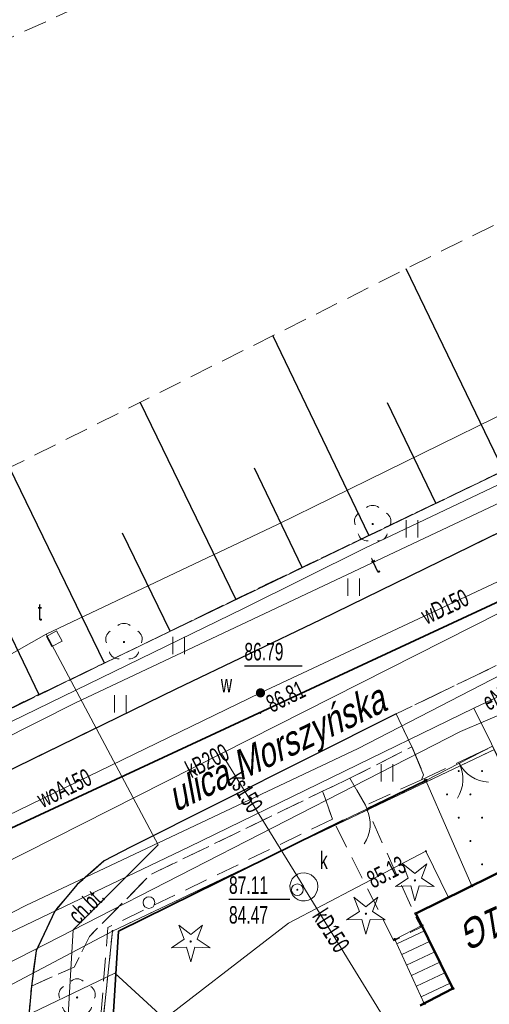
# Model space of a CAD drawing. Header units: metres. Extents: x 7504240 to 7504745, y 5782869 to 5783359.
# Tile 66 of 93: x 7504569 to 7504589, y 5783026 to 5783068. Entities that reach past the tile are written whole.
import ezdxf
from ezdxf.enums import TextEntityAlignment as Align

# ---------------------------------------------------------------- set-up
doc = ezdxf.new("R2010")
doc.units = ezdxf.units.M
doc.header["$MEASUREMENT"] = 0
for name, pattern in [('1.0_0.5', [1.5, 1, -0.5]), ('1.5_0.5', [2, 1.5, -0.5]), ('219-500', [0]), ('egug-500', [1, 0.5, -0.5]), ('l219_500', [0]), ('l32_500', [0]), ('otob_500', [0]), ('otof_500', [0])]:
    doc.linetypes.add(name, pattern=pattern)
doc.layers.get('0').update_dxf_attribs({"color": 2, "linetype": 'CONTINUOUS', "lineweight": 5})
for name, color, linetype in [('000 Inne (niezydentyfikowane)', 7, 'CONTINUOUS'), ('203-punkt graniczny', 7, 'CONTINUOUS'), ('216-obręb ewidencyjny', 7, 'CONTINUOUS'), ('218-kontur użytku gruntowego', 7, 'CONTINUOUS'), ('219-działka ewidencyjna', 7, 'CONTINUOUS'), ('312-budynek ewidencyjny', 7, 'CONTINUOUS'), ('352-schody', 7, 'CONTINUOUS'), ('994-Nazwa ulicy', 7, 'CONTINUOUS'), ('Adres nieruchomości (na budynku)', 7, 'CONTINUOUS'), ('brama', 7, 'CONTINUOUS'), ('chodnik', 7, 'CONTINUOUS'), ('chodnik-Atr17', 7, 'CONTINUOUS'), ('drzewo iglaste', 7, 'CONTINUOUS'), ('drzewo liściaste', 7, 'CONTINUOUS'), ('furtka', 7, 'CONTINUOUS'), ('jezdnia', 7, 'CONTINUOUS'), ('komora podziemna', 7, 'CONTINUOUS'), ('krawężnik', 7, 'CONTINUOUS'), ('ogrodzenie trwałe', 7, 'CONTINUOUS'), ('pikieta sztuczna', 7, 'CONTINUOUS'), ('pikieta sztuczna-Atr2', 7, 'CONTINUOUS'), ('przewód elektroenergetyczny podziemny', 7, 'CONTINUOUS'), ('przewód elektroenergetyczny podziemny-Atr1', 7, 'CONTINUOUS'), ('przewód gazowy', 7, 'CONTINUOUS'), ('przewód kanalizacyjny', 7, 'CONTINUOUS'), ('przewód kanalizacyjny-Atr1', 7, 'CONTINUOUS'), ('przewód telekomunikacyjny podziemny', 7, 'CONTINUOUS'), ('przewód telekomunikacyjny podziemny-Atr1', 7, 'CONTINUOUS'), ('przewód wodociągowy', 7, 'CONTINUOUS'), ('przewód wodociągowy-Atr1', 7, 'CONTINUOUS'), ('Punkt budynku', 7, 'CONTINUOUS'), ('rzędna', 7, 'CONTINUOUS'), ('rzędna-Atr2', 7, 'CONTINUOUS'), ('rzędna-Atr3', 7, 'CONTINUOUS'), ('skarpa nieumocniona', 7, 'CONTINUOUS'), ('słup przewodów napowietrznych', 7, 'CONTINUOUS'), ('trawnik', 7, 'CONTINUOUS'), ('wjazd do podziemia', 7, 'CONTINUOUS'), ('właz do komory lub kanału - kwadratowy', 7, 'CONTINUOUS'), ('właz do komory lub kanału - kwadratowy-Atr17', 7, 'CONTINUOUS'), ('właz do komory lub kanału - okrągły', 7, 'CONTINUOUS'), ('właz do komory lub kanału - okrągły-Atr17', 7, 'CONTINUOUS'), ('zasuwa lub zawór', 7, 'CONTINUOUS'), ('zasuwa lub zawór-Atr17', 7, 'CONTINUOUS')]:
    doc.layers.add(name, color=color, linetype=linetype)
doc.styles.get("Standard").update_dxf_attribs({"font": 'Working1250', "width": 0.75})
doc.linetypes.add('902-500', pattern='A,3.75,0,[1,ksztalty.shx,S=0.5,R=0,X=0,Y=0],3.75', length=7.5)

# ---------------------------------------------------------------- blocks, each defined once
blk = doc.blocks.new('US22A')
at = {"color": 0, "linetype": 'Continuous', "lineweight": 0}
blk.add_lwpolyline([(-0.25, -0.25), (0.25, -0.25), (0.25, 0.25), (-0.25, 0.25)], close=True, dxfattribs=at)
blk = doc.blocks.new('OP021')
at = {"linetype": 'Continuous', "lineweight": 13}
h = blk.add_hatch(color=0, dxfattribs=at)
edge = h.paths.add_edge_path()
edge.add_arc((0, 0), 0.05, 0, 360)
at = {"color": 0, "linetype": 'Continuous', "lineweight": 13}
for centre, start, end in [((-0.38, 0.124), 121.308, 202.548), ((0, 0.4), 49.272, 130.728), ((0.38, 0.124), 337.452, 58.692), ((-0.235, -0.324), 193.221, 274.871), ((0.235, -0.324), 265.129, 346.779)]:
    blk.add_arc(centre, 0.4, start, end, dxfattribs=at)
blk = doc.blocks.new('US15')
at = {"color": 0, "linetype": 'Continuous', "lineweight": 13}
blk.add_circle((0, 0), 0.25, dxfattribs=at)
blk = doc.blocks.new('OP011')
at = {"linetype": 'Continuous', "lineweight": 13}
h = blk.add_hatch(color=0, dxfattribs=at)
edge = h.paths.add_edge_path()
edge.add_arc((0, 0), 0.05, 0, 360)
at = {"color": 0, "linetype": 'Continuous', "lineweight": 13}
for p, q in [((-0.283, 0.093), (-0.512, 0.706)), ((-0.512, 0.706), (0, 0.299)), ((0, 0.299), (0.512, 0.706)), ((0.512, 0.706), (0.283, 0.093)), ((-0.828, -0.268), (-0.283, 0.093)), ((0.283, 0.093), (0.828, -0.268)), ((-0.175, -0.24), (-0.828, -0.268)), ((0, -0.87), (-0.175, -0.24)), ((0.175, -0.24), (0, -0.87)), ((0.828, -0.268), (0.175, -0.24))]:
    blk.add_line(p, q, dxfattribs=at)
blk = doc.blocks.new('PW01')
at = {"linetype": 'Continuous', "lineweight": 13}
h = blk.add_hatch(color=0, dxfattribs=at)
edge = h.paths.add_edge_path()
edge.add_arc((0, 0), 0.045, 0, 360)
blk = doc.blocks.new('US25')
at = {"linetype": 'Continuous', "lineweight": 0}
h = blk.add_hatch(color=0, dxfattribs=at)
edge = h.paths.add_edge_path()
edge.add_arc((0, 0), 0.2, 0, 360)
blk = doc.blocks.new('US22')
at = {"color": 0, "linetype": 'Continuous', "lineweight": 13}
blk.add_circle((0, 0), 0.25, dxfattribs=at)
blk = doc.blocks.new('TU04')
at = {"color": 0, "linetype": 'Continuous', "lineweight": 13}
for p, q in [((0, 0), (0, 0.75)), ((0.5, 0), (0.5, 0.75))]:
    blk.add_line(p, q, dxfattribs=at)
blk = doc.blocks.new('OK02')
at = {"color": 0, "linetype": 'Continuous', "lineweight": 0}
for centre, start, end in [((-1.5, 0), 0, 60), ((1.5, 0), 120, 180)]:
    blk.add_arc(centre, 1.5, start, end, dxfattribs=at)
blk = doc.blocks.new('OK04')
at = {"color": 0, "linetype": 'Continuous', "lineweight": 0}
blk.add_arc((1.5, 0.001), 1.5, 120, 180, dxfattribs=at)
blk = doc.blocks.new('203')
at = {"linetype": 'Continuous', "lineweight": 0}
h = blk.add_hatch(color=0, dxfattribs=at)
edge = h.paths.add_edge_path()
edge.add_arc((0, 0), 0.045, 0, 360)
blk = doc.blocks.new('PUNKTBUD')
at = {"color": 0}
blk.add_circle((0, 0), 0.045, dxfattribs=at)
blk = doc.blocks.new('PW02')
at = {"linetype": 'Continuous', "lineweight": 13}
h = blk.add_hatch(color=0, dxfattribs=at)
edge = h.paths.add_edge_path()
edge.add_arc((0, 0), 0.045, 0, 360)

msp = doc.modelspace()

# ---------------------------------------------------------------- linework, layer by layer
at = {"layer": '000 Inne (niezydentyfikowane)', "color": 7, "linetype": 'Continuous', "lineweight": 25, "flags": 128}
for points in [[(7504590.09, 5783048.87), (7504585.93, 5783057.52)], [(7504584.33, 5783046.1), (7504580.21, 5783054.66)], [(7504578.63, 5783043.36), (7504574.52, 5783051.8)], [(7504587.2, 5783047.48), (7504585.13, 5783051.78)], [(7504573, 5783040.62), (7504568.92, 5783049)], [(7504581.47, 5783044.72), (7504579.42, 5783048.98)], [(7504575.81, 5783041.99), (7504573.76, 5783046.19)], [(7504570.2, 5783039.26), (7504568.16, 5783043.46)]]:
    msp.add_lwpolyline(points, dxfattribs=at)
at = {"layer": '216-obręb ewidencyjny', "color": 7, "linetype": 'l32_500', "lineweight": 35, "flags": 128}
msp.add_lwpolyline([(7504628.61, 5783061.26), (7504478.44, 5782991.44)], dxfattribs=at)
at = {"layer": '218-kontur użytku gruntowego', "color": 3, "linetype": 'egug-500', "lineweight": 18, "flags": 128}
for points in [[(7504478.44, 5782991.44), (7504628.61, 5783061.26)], [(7504567.29, 5783037.88), (7504611.69, 5783059.25)], [(7504589.71, 5783036.91), (7504573.34, 5783029.13)], [(7504573.34, 5783029.13), (7504572.69, 5783023)]]:
    msp.add_lwpolyline(points, dxfattribs=at)
at = {"layer": '219-działka ewidencyjna', "color": 7, "linetype": 'l219_500', "lineweight": 18, "flags": 128}
msp.add_lwpolyline([(7504628.61, 5783061.26), (7504478.44, 5782991.44)], dxfattribs=at)
at = {"layer": '219-działka ewidencyjna', "color": 7, "linetype": '219-500', "lineweight": 18, "flags": 128}
for points in [[(7504628.61, 5783061.26), (7504478.44, 5782991.44)], [(7504567.29, 5783037.88), (7504611.69, 5783059.25)], [(7504573.34, 5783029.13), (7504589.71, 5783036.91)], [(7504553.53, 5783018.66), (7504573.34, 5783029.13)], [(7504573.34, 5783029.13), (7504572.69, 5783023)]]:
    msp.add_lwpolyline(points, dxfattribs=at)
at = {"layer": '312-budynek ewidencyjny', "color": 7, "linetype": 'Continuous', "lineweight": 50, "flags": 128}
for points in [[(7504586.34, 5783029.88), (7504591.72, 5783032.54)], [(7504587.92, 5783026.66), (7504586.34, 5783029.88)], [(7504586.53, 5783025.93), (7504587.92, 5783026.66)]]:
    msp.add_lwpolyline(points, dxfattribs=at)
at = {"layer": '352-schody', "color": 7, "linetype": 'Continuous', "lineweight": 18, "flags": 128}
msp.add_lwpolyline([(7504585.44, 5783028.77), (7504586.59, 5783029.37), (7504587.92, 5783026.66), (7504586.7, 5783026.02)], close=True, dxfattribs=at)
msp.add_lwpolyline([(7504585.44, 5783028.77), (7504586.59, 5783029.37), (7504587.92, 5783026.66), (7504586.7, 5783026.02)], close=True, dxfattribs=at)
for points in [[(7504585.527, 5783028.58), (7504586.705, 5783029.135)], [(7504585.735, 5783028.125), (7504586.926, 5783028.686)], [(7504585.944, 5783027.671), (7504587.146, 5783028.237)], [(7504586.152, 5783027.216), (7504587.366, 5783027.788)], [(7504586.36, 5783026.762), (7504587.587, 5783027.339)], [(7504586.569, 5783026.307), (7504587.807, 5783026.89)]]:
    msp.add_lwpolyline(points, dxfattribs=at)
at = {"layer": 'brama', "color": 7, "linetype": 'otob_500', "lineweight": 18, "flags": 128}
msp.add_lwpolyline([(7504589.63, 5783037.06), (7504586.76, 5783035.59)], dxfattribs=at)
at = {"layer": 'chodnik', "color": 7, "linetype": '1.0_0.5', "lineweight": 18, "flags": 128}
for points in [[(7504574.11, 5783032.73), (7504585.49, 5783038.44), (7504586.17, 5783037.03), (7504583.51, 5783035.68), (7504582.34, 5783035.12), (7504574.95, 5783031.54), (7504572.35, 5783028.89), (7504571.7, 5783027.58), (7504569.86, 5783026.77), (7504570.06, 5783028.28), (7504570.86, 5783029.98), (7504571.83, 5783031.12), (7504572.98, 5783032.14)], [(7504585.39, 5783028.71), (7504582.77, 5783033.93), (7504582.34, 5783035.12), (7504583.51, 5783035.68), (7504584.18, 5783034.52), (7504586.34, 5783029.72), (7504586.56, 5783029.29)]]:
    msp.add_lwpolyline(points, close=True, dxfattribs=at)
at = {"layer": 'furtka', "color": 7, "linetype": 'otof_500', "lineweight": 18, "flags": 128}
msp.add_lwpolyline([(7504584.23, 5783034.36), (7504583.24, 5783033.88)], dxfattribs=at)
at = {"layer": 'jezdnia', "color": 7, "linetype": '1.5_0.5', "lineweight": 18, "flags": 128}
msp.add_lwpolyline([(7504258.91, 5783102.195), (7504259.32, 5783101.71), (7504260.19, 5783100.87), (7504261.03, 5783100.2), (7504262.23, 5783099.48), (7504263.58, 5783098.75), (7504271.27, 5783096.34), (7504273.07, 5783095.78), (7504273.4, 5783095.77), (7504279.31, 5783093.59), (7504279.17, 5783092.79), (7504278.85, 5783090.82), (7504278.64, 5783087.72), (7504278.81, 5783086.08), (7504282.18, 5783066.33), (7504283.44, 5783058.97), (7504284.42, 5783053.22), (7504284.91, 5783049.94), (7504285.49, 5783046.49), (7504285.84, 5783044.92), (7504286.31, 5783043.45), (7504286.85, 5783042.21), (7504287.36, 5783041.25), (7504289.58, 5783038.5), (7504293.54, 5783034.48), (7504295.7, 5783032.45), (7504300.71, 5783028.28), (7504305.95, 5783024.59), (7504308.28, 5783023.17), (7504310.62, 5783021.96), (7504313.43, 5783020.91), (7504340.95, 5783013.8), (7504343.87, 5783015), (7504366.83, 5783009.82), (7504368.46, 5783007.35), (7504380.09, 5783004.41), (7504392.58, 5783000.89), (7504409.71, 5782996.44), (7504418.79, 5782994.61), (7504427.67, 5782993.29), (7504438.12, 5782992.39), (7504446.48, 5782991.94), (7504453.86, 5782991.9), (7504457.37, 5782992.02), (7504461.74, 5782992.36), (7504466.89, 5782992.96), (7504475.17, 5782994.75), (7504481.39, 5782996.44), (7504489.89, 5782999.25), (7504498.82, 5783002.54), (7504509.98, 5783007.34), (7504522.54, 5783013.35), (7504529.26, 5783016.68), (7504538.28, 5783021.08), (7504546.06, 5783024.95), (7504563.03, 5783033.15), (7504576.07, 5783039.52), (7504582.27, 5783042.49), (7504590.59, 5783046.56), (7504598.34, 5783050.34), (7504604.14, 5783053.16), (7504612.18, 5783057.1), (7504619.41, 5783060.65), (7504623.25, 5783062.68), (7504628.55, 5783065.83), (7504632.69, 5783068.5), (7504637.19, 5783071.66), (7504640.42, 5783074.18), (7504646.93, 5783079.7), (7504651.35, 5783083.5), (7504656.24, 5783087.72), (7504659.96, 5783091.18), (7504663.58, 5783094.96), (7504668.61, 5783100.21), (7504672.24, 5783104.28), (7504673.98, 5783106.47), (7504676.16, 5783109.22), (7504677.92, 5783111.69), (7504683.21, 5783119.6), (7504692.97, 5783134.06), (7504697.28, 5783140.66), (7504703.94, 5783137.76), (7504702.01, 5783134.84), (7504700.11, 5783131.95), (7504682.52, 5783107.61), (7504681.53, 5783107.36), (7504680.83, 5783106.66), (7504679.47, 5783104.87), (7504671.52, 5783096.13), (7504667.4, 5783091.62), (7504665.49, 5783089.55), (7504663.61, 5783087.67), (7504662.46, 5783086.44), (7504660.96, 5783085.08), (7504658.9, 5783083.2), (7504656.05, 5783080.53), (7504654.45, 5783079), (7504652.94, 5783077.72), (7504651.64, 5783076.47), (7504650.36, 5783075.37), (7504648.75, 5783073.98), (7504646.46, 5783072.13), (7504645.81, 5783071.59), (7504644.26, 5783070.33), (7504641.19, 5783067.95), (7504637.74, 5783065.38), (7504634.35, 5783062.98), (7504630.46, 5783060.56), (7504628.13, 5783059.2), (7504623.19, 5783056.57), (7504609.99, 5783050.25), (7504604.6, 5783047.61), (7504591.25, 5783041.21), (7504585.49, 5783038.44), (7504574.11, 5783032.73), (7504572.98, 5783032.14), (7504571.83, 5783031.12), (7504570.86, 5783029.98), (7504570.06, 5783028.28), (7504569.86, 5783026.77), (7504569.7, 5783024.89), (7504570.78, 5783021.85), (7504573.24, 5783017.15), (7504573.89, 5783016.17), (7504582.776, 5783007.938)], dxfattribs=at)
msp.add_lwpolyline([(7504586.58, 5783035.61), (7504586.67, 5783035.83), (7504586.17, 5783037.03), (7504585.49, 5783038.44), (7504591.25, 5783041.21), (7504591.96, 5783039.74), (7504592.53, 5783038.43), (7504589.6, 5783037.03), (7504589.37, 5783036.92)], close=True, dxfattribs=at)
at = {"layer": 'komora podziemna', "color": 34, "linetype": 'Continuous', "lineweight": 18, "flags": 128}
msp.add_lwpolyline([(7504581.06, 5783030.65), (7504580.99, 5783030.78), (7504580.95, 5783030.93), (7504580.94, 5783031.08), (7504580.98, 5783031.23), (7504581.04, 5783031.36), (7504581.14, 5783031.47), (7504581.27, 5783031.56), (7504581.41, 5783031.61), (7504581.56, 5783031.62), (7504581.71, 5783031.6), (7504581.85, 5783031.54), (7504581.97, 5783031.44), (7504582.06, 5783031.32), (7504582.12, 5783031.19), (7504582.14, 5783031.04), (7504582.13, 5783030.89), (7504582.07, 5783030.75), (7504581.99, 5783030.62), (7504581.88, 5783030.52), (7504581.74, 5783030.45), (7504581.59, 5783030.42), (7504581.44, 5783030.43), (7504581.3, 5783030.47), (7504581.17, 5783030.55)], close=True, dxfattribs=at)
at = {"layer": 'krawężnik', "color": 7, "linetype": 'Continuous', "lineweight": 25, "flags": 128}
for points in [[(7504466.89, 5782992.96), (7504475.17, 5782994.75), (7504481.39, 5782996.44), (7504489.89, 5782999.25), (7504498.82, 5783002.54), (7504509.98, 5783007.34), (7504522.54, 5783013.35), (7504529.26, 5783016.68), (7504538.28, 5783021.08), (7504546.06, 5783024.95), (7504563.03, 5783033.15), (7504576.07, 5783039.52), (7504582.27, 5783042.49), (7504590.59, 5783046.56), (7504598.34, 5783050.34), (7504604.14, 5783053.16), (7504612.18, 5783057.1), (7504619.41, 5783060.65), (7504623.25, 5783062.68), (7504628.55, 5783065.83)], [(7504585.49, 5783038.44), (7504574.11, 5783032.73)], [(7504574.11, 5783032.73), (7504572.98, 5783032.14), (7504571.83, 5783031.12), (7504570.86, 5783029.98), (7504570.06, 5783028.28), (7504569.86, 5783026.77), (7504569.7, 5783024.89), (7504570.78, 5783021.85), (7504573.24, 5783017.15), (7504573.89, 5783016.17), (7504582.776, 5783007.938)]]:
    msp.add_lwpolyline(points, dxfattribs=at)
at = {"layer": 'ogrodzenie trwałe', "color": 7, "linetype": '902-500', "lineweight": 35, "flags": 128}
for points in [[(7504586.76, 5783035.59), (7504584.23, 5783034.36)], [(7504583.24, 5783033.88), (7504573.6, 5783029.12), (7504573.21, 5783022.91), (7504585.95, 5783011.12)]]:
    msp.add_lwpolyline(points, dxfattribs=at)
at = {"layer": 'przewód elektroenergetyczny podziemny', "color": 1, "linetype": 'Continuous', "lineweight": 18, "flags": 128}
for points in [[(7504513.3, 5783011.07), (7504523.69, 5783016.1), (7504539.83, 5783023.94), (7504547.76, 5783027.71), (7504560.67, 5783034.06), (7504578.95, 5783042.96), (7504584.15, 5783045.54), (7504595.01, 5783050.7), (7504607.82, 5783056.9), (7504616.05, 5783060.96), (7504622.94, 5783064.65), (7504628.33, 5783067.92), (7504632.39, 5783070.53), (7504638.06, 5783074.86), (7504643.21, 5783078.95), (7504655.29, 5783089.21), (7504661.5, 5783095.12)], [(7504628.69, 5783057.88), (7504627.29, 5783057.19), (7504622.68, 5783054.92), (7504616.05, 5783051.68), (7504612.13, 5783049.96), (7504611.27, 5783049.57), (7504608.6, 5783048.25), (7504605.93, 5783046.95), (7504601.31, 5783044.65), (7504597.39, 5783042.81), (7504593.69, 5783040.99), (7504588.82, 5783038.68), (7504576.62, 5783032.74), (7504565.6, 5783027.46), (7504556.01, 5783022.55), (7504551.21, 5783020.17)], [(7504591.84, 5783032.6), (7504588.82, 5783038.68)], [(7504559.22, 5783020.5), (7504573.44, 5783027.32), (7504588.924, 5783013.104)]]:
    msp.add_lwpolyline(points, dxfattribs=at)
at = {"layer": 'przewód gazowy', "color": 52, "linetype": 'Continuous', "lineweight": 18, "flags": 128}
msp.add_lwpolyline([(7504555.32, 5783022.88), (7504569.63, 5783030.22), (7504583.86, 5783036.96), (7504591.78, 5783041.04), (7504592.32, 5783041.17)], dxfattribs=at)
at = {"layer": 'przewód kanalizacyjny', "color": 34, "linetype": 'Continuous', "lineweight": 18, "flags": 128}
for points in [[(7504562.47, 5783028.88), (7504592.32, 5783043.98)], [(7504578.01, 5783036.74), (7504581.54, 5783031.02)], [(7504581.49, 5783031.07), (7504585.28, 5783024.9), (7504586.49, 5783025.43)]]:
    msp.add_lwpolyline(points, dxfattribs=at)
at = {"layer": 'przewód telekomunikacyjny podziemny', "color": 30, "linetype": 'Continuous', "lineweight": 18, "flags": 128}
for points in [[(7504463.15, 5782999.02), (7504471.09, 5782999.15), (7504478.68, 5783004.23), (7504493.13, 5783007.42), (7504504.4, 5783010.85), (7504508.58, 5783012.28), (7504514.68, 5783014.7), (7504518.8, 5783016.37), (7504523.24, 5783018.2), (7504527.22, 5783019.84), (7504532.04, 5783022.22), (7504537.62, 5783024.91), (7504551.96, 5783031.78), (7504563.57, 5783037.92), (7504570.49, 5783041.86), (7504580.41, 5783046.56), (7504589.73, 5783051.14), (7504609.62, 5783060.94), (7504614.36, 5783063.28), (7504615.87, 5783060.4), (7504615.74, 5783059.81)], [(7504544.29, 5783025.15), (7504545.31, 5783025.58), (7504571.75, 5783038.92), (7504614.81, 5783059.24), (7504615.71, 5783059.69)], [(7504585.611, 5783010.32), (7504572.53, 5783022.84), (7504571.4, 5783024.79), (7504571.65, 5783029.18), (7504575.3, 5783032.83), (7504570.49, 5783041.86)], [(7504590.4, 5783038.6), (7504588.25, 5783037.68), (7504564.15, 5783025.34), (7504554.77, 5783020.46), (7504554.07, 5783020.39)]]:
    msp.add_lwpolyline(points, dxfattribs=at)
at = {"layer": 'przewód wodociągowy', "color": 5, "linetype": 'Continuous', "lineweight": 18, "flags": 128}
for points in [[(7504595.48, 5783046.74), (7504579.68, 5783039.34)], [(7504552.06, 5783025.93), (7504579.68, 5783039.34)], [(7504562.07, 5783014.97), (7504562.31, 5783015.15), (7504580.88, 5783029.46), (7504586.77, 5783032.55), (7504587.74, 5783030.57)]]:
    msp.add_lwpolyline(points, dxfattribs=at)
at = {"layer": 'rzędna-Atr2', "color": 7, "flags": 128}
for points in [[(7504578.99, 5783040.5), (7504581.463, 5783040.5)], [(7504578.33, 5783030.49), (7504580.936, 5783030.49)]]:
    msp.add_lwpolyline(points, dxfattribs=at)
at = {"layer": 'skarpa nieumocniona', "color": 7, "linetype": '1.0_0.5', "lineweight": 18, "flags": 128}
for points in [[(7504380.26, 5783157.29), (7504360.6, 5783143.78), (7504316.18, 5783114.33), (7504308.12, 5783108.39), (7504301.16, 5783102.47), (7504297.24, 5783098.07), (7504295, 5783094.94), (7504291.32, 5783088.62), (7504289.64, 5783082.62), (7504289, 5783074.3), (7504289.05, 5783069.88), (7504290.14, 5783061.08), (7504292.11, 5783054.55), (7504294.02, 5783050.56), (7504299.26, 5783044.09), (7504307.08, 5783036.72), (7504312.87, 5783033.06), (7504316.58, 5783031.37), (7504328.4, 5783028.9), (7504351.13, 5783023.78), (7504363.39, 5783021.3), (7504413.85, 5783010.73), (7504431.69, 5783007.41), (7504436.75, 5783006.68), (7504449.41, 5783006.34), (7504455.77, 5783006.68), (7504466.29, 5783007.91), (7504473.68, 5783009.36), (7504480.69, 5783011.01), (7504494.41, 5783014.72), (7504506.9, 5783019.28), (7504519.45, 5783025.13), (7504534.08, 5783032.16), (7504551.57, 5783040.71), (7504569.46, 5783049.26), (7504587.18, 5783058.15), (7504598.88, 5783063.95), (7504609.85, 5783070.47), (7504626.84, 5783080.04), (7504636.35, 5783086.39), (7504644.85, 5783093.82), (7504653.4, 5783101.92), (7504661.84, 5783111.43), (7504671.68, 5783124.09), (7504681.81, 5783136.8), (7504682.99, 5783139.33), (7504682.99, 5783141.47), (7504681.9, 5783149.9), (7504687.5, 5783150.11), (7504691.23, 5783148.09), (7504688.67, 5783134.36), (7504687.62, 5783131.16), (7504670.58, 5783105.9), (7504665.57, 5783099.62), (7504660.83, 5783094.45), (7504651.28, 5783086.01), (7504639.63, 5783075.99), (7504633.77, 5783072.09), (7504616.16, 5783061.81), (7504605.84, 5783056.43), (7504578.71, 5783043.4), (7504537.89, 5783023.52), (7504518.91, 5783013.94), (7504507.93, 5783008.75), (7504501.44, 5783006.01), (7504493.81, 5783003.86), (7504483.25, 5783001.26), (7504466.9, 5782996.88), (7504461.31, 5782996.25), (7504448.12, 5782995.98), (7504439.68, 5782995.93), (7504424.97, 5782996.88), (7504417.47, 5782998.08), (7504402.32, 5783001.64), (7504382.41, 5783006.37), (7504367, 5783010.06), (7504349.55, 5783014.23), (7504312.94, 5783023.2), (7504304.88, 5783028.31), (7504298.92, 5783033.22), (7504294.33, 5783037.81), (7504290.06, 5783044.03), (7504286.84, 5783049.67), (7504284.73, 5783055.27), (7504283.46, 5783061.23), (7504282.72, 5783067.77), (7504282.14, 5783078.58), (7504282.35, 5783082.9), (7504283.67, 5783088.23), (7504285.41, 5783094.35), (7504288.53, 5783099.88), (7504292.8, 5783105.26), (7504299.13, 5783111.8), (7504305.14, 5783117.18), (7504311.05, 5783121.77), (7504324.28, 5783130.74), (7504335.99, 5783138.86), (7504380.83, 5783168.62), (7504391.47, 5783175.56), (7504419.98, 5783194.78), (7504441.54, 5783209.35), (7504458.79, 5783221.06), (7504464.22, 5783218.59), (7504462.78, 5783216.55), (7504450.84, 5783204.54), (7504448.08, 5783202.3), (7504441.38, 5783197.83), (7504424.07, 5783186.48), (7504393.68, 5783166.39)], [(7504380.26, 5783157.29), (7504360.6, 5783143.78), (7504316.18, 5783114.33), (7504308.12, 5783108.39), (7504301.16, 5783102.47), (7504297.24, 5783098.07), (7504295, 5783094.94), (7504291.32, 5783088.62), (7504289.64, 5783082.62), (7504289, 5783074.3), (7504289.05, 5783069.88), (7504290.14, 5783061.08), (7504292.11, 5783054.55), (7504294.02, 5783050.56), (7504299.26, 5783044.09), (7504307.08, 5783036.72), (7504312.87, 5783033.06), (7504316.58, 5783031.37), (7504328.4, 5783028.9), (7504351.13, 5783023.78), (7504363.39, 5783021.3), (7504413.85, 5783010.73), (7504431.69, 5783007.41), (7504436.75, 5783006.68), (7504449.41, 5783006.34), (7504455.77, 5783006.68), (7504466.29, 5783007.91), (7504473.68, 5783009.36), (7504480.69, 5783011.01), (7504494.41, 5783014.72), (7504506.9, 5783019.28), (7504519.45, 5783025.13), (7504534.08, 5783032.16), (7504551.57, 5783040.71), (7504569.46, 5783049.26), (7504587.18, 5783058.15), (7504598.88, 5783063.95), (7504609.85, 5783070.47), (7504626.84, 5783080.04), (7504636.35, 5783086.39), (7504644.85, 5783093.82), (7504653.4, 5783101.92), (7504661.84, 5783111.43), (7504671.68, 5783124.09), (7504681.81, 5783136.8), (7504682.99, 5783139.33), (7504682.99, 5783141.47), (7504681.9, 5783149.9), (7504687.5, 5783150.11), (7504691.23, 5783148.09), (7504688.67, 5783134.36), (7504687.62, 5783131.16), (7504670.58, 5783105.9), (7504665.57, 5783099.62), (7504660.83, 5783094.45), (7504651.28, 5783086.01), (7504639.63, 5783075.99), (7504633.77, 5783072.09), (7504616.16, 5783061.81), (7504605.84, 5783056.43), (7504578.71, 5783043.4), (7504537.89, 5783023.52), (7504518.91, 5783013.94), (7504507.93, 5783008.75), (7504501.44, 5783006.01), (7504493.81, 5783003.86), (7504483.25, 5783001.26), (7504466.9, 5782996.88), (7504461.31, 5782996.25), (7504448.12, 5782995.98), (7504439.68, 5782995.93), (7504424.97, 5782996.88), (7504417.47, 5782998.08), (7504402.32, 5783001.64), (7504382.41, 5783006.37), (7504367, 5783010.06), (7504349.55, 5783014.23), (7504312.94, 5783023.2), (7504304.88, 5783028.31), (7504298.92, 5783033.22), (7504294.33, 5783037.81), (7504290.06, 5783044.03), (7504286.84, 5783049.67), (7504284.73, 5783055.27), (7504283.46, 5783061.23), (7504282.72, 5783067.77), (7504282.14, 5783078.58), (7504282.35, 5783082.9), (7504283.67, 5783088.23), (7504285.41, 5783094.35), (7504288.53, 5783099.88), (7504292.8, 5783105.26), (7504299.13, 5783111.8), (7504305.14, 5783117.18), (7504311.05, 5783121.77), (7504324.28, 5783130.74), (7504335.99, 5783138.86), (7504380.83, 5783168.62), (7504391.47, 5783175.56), (7504419.98, 5783194.78), (7504441.54, 5783209.35), (7504458.79, 5783221.06), (7504464.22, 5783218.59), (7504462.78, 5783216.55), (7504450.84, 5783204.54), (7504448.08, 5783202.3), (7504441.38, 5783197.83), (7504424.07, 5783186.48), (7504393.68, 5783166.39)], [(7504479.04, 5783202.76), (7504475.7, 5783198), (7504455.84, 5783183.76), (7504444.78, 5783167.44), (7504429.13, 5783156.72), (7504416.23, 5783147.4), (7504410.55, 5783143.25), (7504403.15, 5783137.46), (7504392.61, 5783130.06), (7504379.79, 5783121.88), (7504364.14, 5783111.66), (7504346.33, 5783099.96), (7504338.88, 5783099.52), (7504326.37, 5783092.17), (7504318.81, 5783087.48), (7504316.52, 5783085.15), (7504314.19, 5783081.27), (7504313.11, 5783077.26), (7504312.94, 5783074.02), (7504313.45, 5783070.82), (7504315.27, 5783067.04), (7504319.66, 5783061.17), (7504325.39, 5783057.5), (7504339.18, 5783054.16), (7504372.3, 5783046.06), (7504390.18, 5783041.21), (7504405.76, 5783037.36), (7504429.36, 5783031.8), (7504437.59, 5783030.45), (7504443.39, 5783030.35), (7504449.23, 5783030.85), (7504456.14, 5783031.63), (7504466.06, 5783033.08), (7504475.6, 5783035.07), (7504482.01, 5783036.99), (7504490.71, 5783040.43), (7504502.24, 5783046.06), (7504507.46, 5783048.28), (7504542.57, 5783065.04), (7504595.56, 5783091.63), (7504602.36, 5783095.05), (7504609.21, 5783099.75), (7504613.92, 5783103.16), (7504614.81, 5783102.35), (7504622.82, 5783094.36), (7504615.69, 5783089.45), (7504608.37, 5783085.37), (7504593.87, 5783078.71), (7504566.59, 5783066.36), (7504534.95, 5783051.01), (7504524.93, 5783046.16), (7504515.68, 5783042.02), (7504491.22, 5783032.13), (7504484.8, 5783028.89), (7504480.13, 5783026.79), (7504478.27, 5783026.31), (7504471.13, 5783025.29), (7504456.27, 5783023.19), (7504444.69, 5783022.65), (7504437.98, 5783022.83), (7504428.57, 5783023.97), (7504422.75, 5783025.17), (7504409.25, 5783029.23), (7504378.79, 5783038.82), (7504345.26, 5783045.58), (7504326.08, 5783049.23), (7504322.86, 5783050.38), (7504316.92, 5783052.92), (7504312.45, 5783055.89), (7504308.43, 5783059.68), (7504305.36, 5783063.57), (7504303.25, 5783067.89), (7504302.62, 5783071.05), (7504302.48, 5783075.51), (7504303.05, 5783079.92), (7504303.96, 5783083.52), (7504305.55, 5783087.22), (7504309.1, 5783092.4), (7504346.65, 5783113.93), (7504374.19, 5783128.18), (7504390.64, 5783139.4), (7504403.12, 5783147.53), (7504422.29, 5783159.02), (7504456.64, 5783186.02), (7504475.58, 5783203.05)], [(7504479.04, 5783202.76), (7504475.7, 5783198), (7504455.84, 5783183.76), (7504444.78, 5783167.44), (7504429.13, 5783156.72), (7504416.23, 5783147.4), (7504410.55, 5783143.25), (7504403.15, 5783137.46), (7504392.61, 5783130.06), (7504379.79, 5783121.88), (7504364.14, 5783111.66), (7504346.33, 5783099.96), (7504338.88, 5783099.52), (7504326.37, 5783092.17), (7504318.81, 5783087.48), (7504316.52, 5783085.15), (7504314.19, 5783081.27), (7504313.11, 5783077.26), (7504312.94, 5783074.02), (7504313.45, 5783070.82), (7504315.27, 5783067.04), (7504319.66, 5783061.17), (7504325.39, 5783057.5), (7504339.18, 5783054.16), (7504372.3, 5783046.06), (7504390.18, 5783041.21), (7504405.76, 5783037.36), (7504429.36, 5783031.8), (7504437.59, 5783030.45), (7504443.39, 5783030.35), (7504449.23, 5783030.85), (7504456.14, 5783031.63), (7504466.06, 5783033.08), (7504475.6, 5783035.07), (7504482.01, 5783036.99), (7504490.71, 5783040.43), (7504502.24, 5783046.06), (7504507.46, 5783048.28), (7504542.57, 5783065.04), (7504595.56, 5783091.63), (7504602.36, 5783095.05), (7504609.21, 5783099.75), (7504613.92, 5783103.16), (7504614.81, 5783102.35), (7504622.82, 5783094.36), (7504615.69, 5783089.45), (7504608.37, 5783085.37), (7504593.87, 5783078.71), (7504566.59, 5783066.36), (7504534.95, 5783051.01), (7504524.93, 5783046.16), (7504515.68, 5783042.02), (7504491.22, 5783032.13), (7504484.8, 5783028.89), (7504480.13, 5783026.79), (7504478.27, 5783026.31), (7504471.13, 5783025.29), (7504456.27, 5783023.19), (7504444.69, 5783022.65), (7504437.98, 5783022.83), (7504428.57, 5783023.97), (7504422.75, 5783025.17), (7504409.25, 5783029.23), (7504378.79, 5783038.82), (7504345.26, 5783045.58), (7504326.08, 5783049.23), (7504322.86, 5783050.38), (7504316.92, 5783052.92), (7504312.45, 5783055.89), (7504308.43, 5783059.68), (7504305.36, 5783063.57), (7504303.25, 5783067.89), (7504302.62, 5783071.05), (7504302.48, 5783075.51), (7504303.05, 5783079.92), (7504303.96, 5783083.52), (7504305.55, 5783087.22), (7504309.1, 5783092.4), (7504346.65, 5783113.93), (7504374.19, 5783128.18), (7504390.64, 5783139.4), (7504403.12, 5783147.53), (7504422.29, 5783159.02), (7504456.64, 5783186.02), (7504475.58, 5783203.05)]]:
    msp.add_lwpolyline(points, close=True, dxfattribs=at)
at = {"layer": 'trawnik', "color": 7, "linetype": '1.0_0.5', "lineweight": 18, "flags": 128}
for points in [[(7504691.23, 5783148.09), (7504691.28, 5783144.62), (7504691.32, 5783141.75), (7504691.36, 5783140.72), (7504691.28, 5783139.53), (7504691.11, 5783138.41), (7504690.82, 5783137.2), (7504690.57, 5783136.02), (7504690.01, 5783134.4), (7504689.44, 5783133.21), (7504688.74, 5783131.97), (7504687.9, 5783130.63), (7504687.34, 5783129.72), (7504686.29, 5783128.22), (7504684.5, 5783125.54), (7504681.33, 5783120.88), (7504678.4, 5783116.5), (7504676.07, 5783113.08), (7504677.92, 5783111.69), (7504676.16, 5783109.22), (7504673.98, 5783106.47), (7504672.24, 5783104.28), (7504668.61, 5783100.21), (7504663.58, 5783094.96), (7504659.96, 5783091.18), (7504656.24, 5783087.72), (7504651.35, 5783083.5), (7504646.93, 5783079.7), (7504640.42, 5783074.18), (7504637.19, 5783071.66), (7504632.69, 5783068.5), (7504628.55, 5783065.83), (7504623.25, 5783062.68), (7504619.41, 5783060.65), (7504612.18, 5783057.1), (7504604.14, 5783053.16), (7504598.34, 5783050.34), (7504590.59, 5783046.56), (7504582.27, 5783042.49), (7504576.07, 5783039.52), (7504563.03, 5783033.15), (7504546.06, 5783024.95), (7504538.28, 5783021.08), (7504529.26, 5783016.68), (7504522.54, 5783013.35), (7504509.98, 5783007.34), (7504498.82, 5783002.54), (7504489.89, 5782999.25), (7504481.39, 5782996.44), (7504475.17, 5782994.75), (7504466.89, 5782992.96), (7504461.74, 5782992.36), (7504457.37, 5782992.02), (7504453.86, 5782991.9), (7504446.48, 5782991.94), (7504438.12, 5782992.39), (7504427.67, 5782993.29), (7504418.79, 5782994.61), (7504409.71, 5782996.44), (7504392.58, 5783000.89), (7504380.09, 5783004.41), (7504368.46, 5783007.35), (7504366.83, 5783009.82), (7504367, 5783010.06), (7504382.41, 5783006.37), (7504402.32, 5783001.64), (7504417.47, 5782998.08), (7504424.97, 5782996.88), (7504439.68, 5782995.93), (7504461.31, 5782996.25), (7504466.9, 5782996.88), (7504483.25, 5783001.26), (7504493.81, 5783003.86), (7504501.44, 5783006.01), (7504507.93, 5783008.75), (7504518.91, 5783013.94), (7504537.89, 5783023.52), (7504578.71, 5783043.4), (7504605.84, 5783056.43), (7504616.16, 5783061.81), (7504633.77, 5783072.09), (7504639.63, 5783075.99), (7504645.78, 5783081.28), (7504651.28, 5783086.01), (7504660.83, 5783094.45), (7504661.5, 5783095.12), (7504665.57, 5783099.62), (7504670.58, 5783105.9), (7504687.62, 5783131.16), (7504688.67, 5783134.36)], [(7504583.51, 5783035.68), (7504586.17, 5783037.03), (7504586.67, 5783035.83), (7504586.58, 5783035.61), (7504584.18, 5783034.52)], [(7504582.77, 5783033.93), (7504573.14, 5783029.28), (7504572.65, 5783023.12), (7504585.94, 5783010.93), (7504586.13, 5783010.75), (7504582.78, 5783007.94), (7504573.89, 5783016.17), (7504573.24, 5783017.15), (7504570.78, 5783021.85), (7504569.7, 5783024.89), (7504569.86, 5783026.77), (7504571.7, 5783027.58), (7504572.35, 5783028.89), (7504574.95, 5783031.54), (7504582.34, 5783035.12)]]:
    msp.add_lwpolyline(points, close=True, dxfattribs=at)
at = {"layer": 'wjazd do podziemia', "color": 7, "linetype": 'Continuous', "lineweight": 18, "flags": 128}
msp.add_lwpolyline([(7504589.63, 5783037.06), (7504591.72, 5783032.54), (7504588.74, 5783031.07), (7504586.76, 5783035.59)], close=True, dxfattribs=at)

# ---------------------------------------------------------------- block references
at = {"layer": '203-punkt graniczny', "color": 7, "linetype": 'Continuous', "lineweight": 18}
msp.add_blockref('203', (7504573.34, 5783029.13), dxfattribs=at)
at = {"layer": 'brama', "color": 7, "linetype": 'Continuous', "lineweight": 18, "rotation": 207.121}
msp.add_blockref('OK02', (7504588.195, 5783036.325), dxfattribs=at)
at = {"layer": 'drzewo iglaste', "color": 94, "linetype": 'Continuous', "lineweight": 18}
for p in [(7504586.3, 5783031.3), (7504584.2, 5783029.87), (7504576.69, 5783028.68)]:
    msp.add_blockref('OP011', p, dxfattribs=at)
at = {"layer": 'drzewo liściaste', "color": 94, "linetype": 'Continuous', "lineweight": 18}
for p in [(7504584.49, 5783046.58), (7504573.83, 5783041.52), (7504571.82, 5783026.28)]:
    msp.add_blockref('OP021', p, dxfattribs=at)
at = {"layer": 'furtka', "color": 7, "linetype": 'Continuous', "lineweight": 18, "rotation": 205.866}
msp.add_blockref('OK04', (7504584.23, 5783034.36), dxfattribs=at)
at = {"layer": 'pikieta sztuczna', "color": 7, "linetype": 'Continuous', "lineweight": 13}
msp.add_blockref('PW01', (7504579.67, 5783038.48), dxfattribs=at)
at = {"layer": 'Punkt budynku', "color": 5, "linetype": 'Continuous', "lineweight": 18}
for p in [(7504586.76, 5783035.59), (7504588.74, 5783031.07), (7504586.34, 5783029.88), (7504586.59, 5783029.37), (7504585.44, 5783028.77), (7504587.92, 5783026.66), (7504586.7, 5783026.02)]:
    msp.add_blockref('PUNKTBUD', p, dxfattribs=at)
at = {"layer": 'rzędna', "color": 5, "linetype": 'Continuous', "lineweight": 18, "rotation": 206.607}
msp.add_blockref('PW01', (7504579.68, 5783039.34), dxfattribs=at)
at = {"layer": 'rzędna', "color": 5, "linetype": 'Continuous', "lineweight": 18}
msp.add_blockref('PW01', (7504586.77, 5783032.55), dxfattribs=at)
at = {"layer": 'rzędna', "color": 34, "linetype": 'Continuous', "lineweight": 18}
msp.add_blockref('PW01', (7504581.26, 5783030.9), dxfattribs=at)
at = {"layer": 'słup przewodów napowietrznych', "color": 7, "linetype": 'Continuous', "lineweight": 18}
msp.add_blockref('US15', (7504574.9, 5783030.35), dxfattribs=at)
at = {"layer": 'trawnik', "color": 7, "linetype": 'Continuous', "lineweight": 18}
for p in [(7504585.929, 5783045.999), (7504583.429, 5783043.499), (7504575.929, 5783040.999), (7504573.429, 5783038.499), (7504584.853, 5783035.537)]:
    msp.add_blockref('TU04', p, dxfattribs=at)
at = {"layer": 'wjazd do podziemia', "color": 7, "linetype": 'Continuous', "lineweight": 18}
for p in [(7504588.178, 5783035.988), (7504589.178, 5783035.988), (7504587.678, 5783034.988), (7504588.678, 5783034.988), (7504588.178, 5783033.988), (7504589.178, 5783033.988), (7504588.678, 5783032.988), (7504589.178, 5783031.988)]:
    msp.add_blockref('PW02', p, dxfattribs=at)
at = {"layer": 'właz do komory lub kanału - kwadratowy', "color": 7, "linetype": 'Continuous', "lineweight": 18, "rotation": 117.996}
msp.add_blockref('US22A', (7504570.84, 5783041.66), dxfattribs=at)
at = {"layer": 'właz do komory lub kanału - okrągły', "color": 7, "linetype": 'Continuous', "lineweight": 18}
msp.add_blockref('US22', (7504581.26, 5783030.9), dxfattribs=at)
at = {"layer": 'zasuwa lub zawór', "color": 5, "linetype": 'Continuous', "lineweight": 18, "rotation": 206.607}
msp.add_blockref('US25', (7504579.68, 5783039.34), dxfattribs=at)

# ---------------------------------------------------------------- texts
at = {"layer": '994-Nazwa ulicy', "color": 7, "linetype": 'Continuous', "lineweight": 25, "oblique": 15, "width": 0.79}
msp.add_text('ulica Morszyńska', height=1.25, rotation=25.714, dxfattribs=at).set_placement((7504576.04, 5783034.22))
at = {"layer": 'Adres nieruchomości (na budynku)', "color": 7, "linetype": 'Continuous', "lineweight": 25, "oblique": 15, "width": 0.79}
msp.add_text('41G', height=1.25, rotation=204.282, dxfattribs=at).set_placement((7504589.67, 5783029.47), align=Align.MIDDLE_CENTER)
at = {"layer": 'chodnik-Atr17', "color": 7, "width": 0.667}
msp.add_text('ch.bt.', height=0.75, rotation=44.188, dxfattribs=at).set_placement((7504572.21, 5783030.22), align=Align.MIDDLE_CENTER)
at = {"layer": 'pikieta sztuczna-Atr2', "color": 7, "width": 0.667}
msp.add_text('86.81', height=0.75, rotation=25.999, dxfattribs=at).set_placement((7504580.17, 5783038.48))
at = {"layer": 'przewód elektroenergetyczny podziemny-Atr1', "color": 1, "width": 0.667}
msp.add_text('eNB', height=0.75, rotation=25.419, dxfattribs=at).set_placement((7504589.87, 5783039.18), align=Align.MIDDLE_CENTER)
at = {"layer": 'przewód kanalizacyjny-Atr1', "color": 34, "width": 0.667}
for s, rotation, p in [('kB200', 26.833, (7504577.395, 5783036.43)), ('kD150', 302.525, (7504582.71, 5783029.15))]:
    msp.add_text(s, height=0.75, rotation=rotation, dxfattribs=at).set_placement(p, align=Align.MIDDLE_CENTER)
msp.add_text('ks150', height=0.75, rotation=301.68, dxfattribs=at).set_placement((7504578.57, 5783035.84), align=Align.MIDDLE_LEFT)
at = {"layer": 'przewód telekomunikacyjny podziemny-Atr1', "color": 30, "width": 0.667}
msp.add_text('t', height=0.75, rotation=25.265, dxfattribs=at).set_placement((7504584.58, 5783044.83), align=Align.MIDDLE_CENTER)
at = {"layer": 'przewód wodociągowy-Atr1', "color": 5, "width": 0.667}
msp.add_text('wD150', height=0.75, rotation=25.096, dxfattribs=at).set_placement((7504587.58, 5783043.04), align=Align.MIDDLE_CENTER)
msp.add_text('woA150', height=0.75, rotation=25.897, dxfattribs=at).set_placement((7504570.18, 5783034.73), align=Align.MIDDLE_LEFT)
at = {"layer": 'rzędna-Atr2', "color": 5, "width": 0.667}
msp.add_text('86.79', height=0.75, dxfattribs=at).set_placement((7504578.99, 5783040.508), align=Align.BOTTOM_LEFT)
msp.add_text('85.13', height=0.75, rotation=27.682, dxfattribs=at).set_placement((7504584.33, 5783031.27), align=Align.MIDDLE_LEFT)
at = {"layer": 'rzędna-Atr2', "color": 34, "width": 0.667}
msp.add_text('87.11', height=0.75, dxfattribs=at).set_placement((7504578.33, 5783030.498), align=Align.BOTTOM_LEFT)
at = {"layer": 'rzędna-Atr3', "color": 34, "width": 0.667}
msp.add_text('84.47', height=0.75, dxfattribs=at).set_placement((7504578.33, 5783029.223), align=Align.BOTTOM_LEFT)
at = {"layer": 'właz do komory lub kanału - kwadratowy-Atr17', "color": 7, "width": 0.667}
msp.add_text('t', height=0.75, dxfattribs=at).set_placement((7504570.13, 5783042.82), align=Align.MIDDLE_LEFT)
at = {"layer": 'właz do komory lub kanału - okrągły-Atr17', "color": 7, "width": 0.667}
msp.add_text('k', height=0.75, dxfattribs=at).set_placement((7504582.23, 5783031.79))
at = {"layer": 'zasuwa lub zawór-Atr17', "color": 5, "width": 0.667}
msp.add_text('w', height=0.75, dxfattribs=at).set_placement((7504577.98, 5783039.74), align=Align.MIDDLE_LEFT)

doc.saveas('drawing.dxf')
